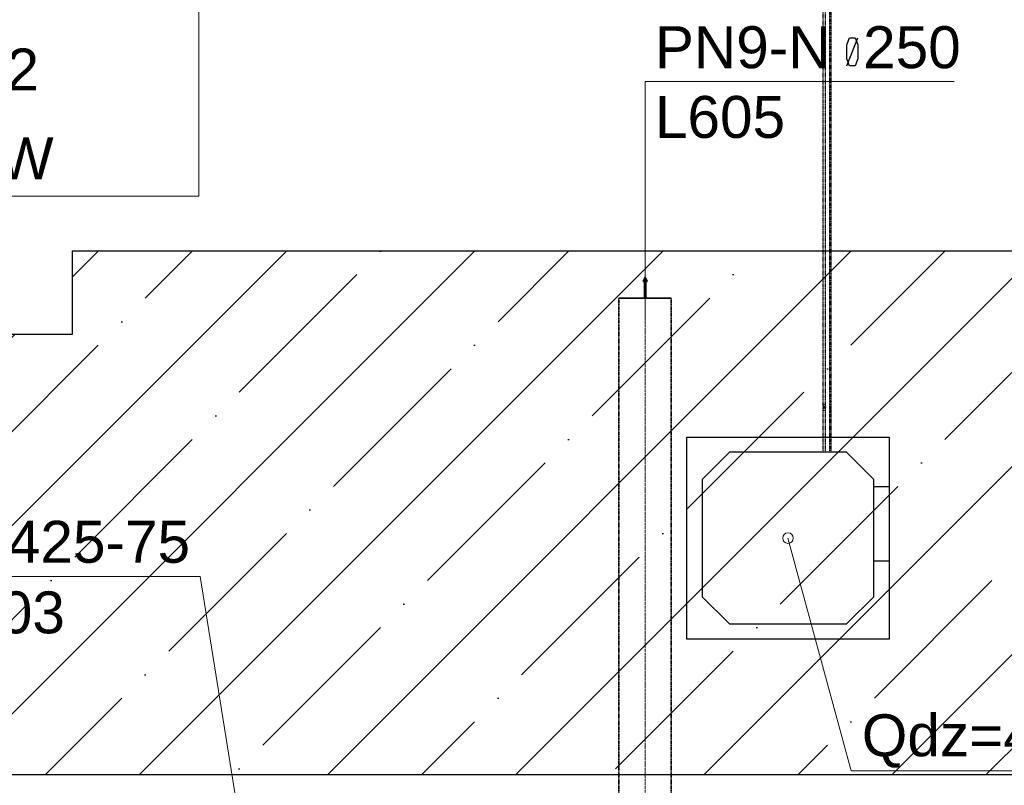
# Model space of a CAD drawing. Header units: millimetres. Extents: x -134161 to 355560, y -27497 to 30328.
# Tile 91 of 95: x 190207 to 194906, y -12609 to -8956. Entities that reach past the tile are written whole.
import ezdxf

# ---------------------------------------------------------------- set-up
doc = ezdxf.new("R2010")
doc.units = ezdxf.units.MM
for name, pattern in [('CenterLine', [17.2, 13, -2, 0.2, -2]), ('HIDDEN', [9.525, 6.35, -3.175]), ('UnderCeiling', [6.7, 4.2, -1, 0.5, -1])]:
    doc.linetypes.add(name, pattern=pattern)
for name, color, linetype in [('0000 RAKSTLAUKUMS - LAYOUT', 7, 'CONTINUOUS'), ('Dz1-Atpakalgaita', 7, 'CONTINUOUS'), ('Dz1-Fenkoils', 7, 'CONTINUOUS'), ('Dz1-Radiators', 7, 'CONTINUOUS'), ('Dz1-Teksts-', 7, 'CONTINUOUS'), ('Dz1-Turpgaita', 7, 'CONTINUOUS'), ('Vent-PN9-N', 7, 'CONTINUOUS'), ('Vent-PN9-N-Teksts-', 7, 'CONTINUOUS')]:
    doc.layers.add(name, color=color, linetype=linetype)
doc.layers.add('AVK-A_uzdevums', color=1, linetype='CONTINUOUS', lineweight=30)
doc.styles.add('Arial', font='arial.ttf', dxfattribs={"height": 187.5})
doc.styles.add('PBL', font='arial.ttf')

# ---------------------------------------------------------------- blocks, each defined once
blk = doc.blocks.new('*U1127')
at = {"layer": 'Vent-PN9-N-Teksts-', "color": 7, "linetype": 'Continuous', "lineweight": 15}
for p, q in [((49316.6, 5071.7, 2200), (47405.1, 5071.7, 2200)), ((49565.6, 3529.9, 2200), (49316.6, 5071.7, 2200))]:
    blk.add_line(p, q, dxfattribs=at)
at = {"layer": 'Vent-PN9-N-Teksts-', "color": 7, "linetype": 'Continuous', "lineweight": 25, "style": 'Arial'}
for s, p in [('RGS-0-425-75', (47452.4, 5136.7, 2200)), ('L303', (48050.1, 4799.9, 2200))]:
    blk.add_text(s, height=200, dxfattribs=at).set_placement(p)
blk = doc.blocks.new('*U1471')
at = {"layer": 'Vent-PN9-N-Teksts-', "color": 7, "linetype": 'Continuous', "lineweight": 25}
for p, q in [((52403.4, 7606.8, 2700), (52416, 7641, 2700)), ((52403.4, 7507.3, 2700), (52455.4, 7639.9, 2700)), ((52416, 7641, 2700), (52442.8, 7641, 2700)), ((52442.8, 7641, 2700), (52455.4, 7606.8, 2700)), ((52403.4, 7540.5, 2700), (52403.4, 7606.8, 2700)), ((52455.4, 7606.8, 2700), (52455.4, 7540.5, 2700)), ((52416, 7507.3, 2700), (52403.4, 7540.5, 2700)), ((52455.4, 7540.5, 2700), (52442.8, 7507.3, 2700)), ((52442.8, 7507.3, 2700), (52416, 7507.3, 2700))]:
    blk.add_line(p, q, dxfattribs=at)
at = {"layer": 'Vent-PN9-N-Teksts-', "color": 7, "linetype": 'Continuous', "lineweight": 15}
for p, q in [((51440.8, 6305.7, 2700), (51440.8, 7431.7, 2700)), ((51440.8, 7431.7, 2700), (52916.3, 7431.7, 2700))]:
    blk.add_line(p, q, dxfattribs=at)
at = {"layer": 'Vent-PN9-N-Teksts-', "color": 7, "linetype": 'Continuous', "lineweight": 25, "style": 'Arial'}
for s, p in [('PN9-N  250', (51487.5, 7495.9, 2700)), ('L605', (51487.5, 7163.3, 2700))]:
    blk.add_text(s, height=200, dxfattribs=at).set_placement(p)
blk = doc.blocks.new('*U1476')
at = {"layer": 'Vent-PN9-N', "color": 1, "linetype": 'Continuous', "lineweight": 35}
for p, q in [((51440.8, 6498.6, 2700), (51431.8, 6478.6, 2700)), ((51449.8, 6478.6, 2700), (51440.8, 6498.6, 2700)), ((51431.8, 6478.6, 2700), (51437.8, 6478.6, 2700)), ((51437.8, 6478.6, 2700), (51437.8, 6398.6, 2700)), ((51443.8, 6398.6, 2700), (51443.8, 6478.6, 2700)), ((51443.8, 6478.6, 2700), (51449.8, 6478.6, 2700)), ((51565.8, 6398.6, 2700), (51315.8, 6398.6, 2700)), ((51437.8, 6398.6, 2700), (51443.8, 6398.6, 2700))]:
    blk.add_line(p, q, dxfattribs=at)
blk = doc.blocks.new('*U1477')
at = {"layer": 'Vent-PN9-N', "color": 1, "linetype": 'UnderCeiling', "lineweight": 35}
for p, q in [((51315.8, 3679.9, 2700), (51315.8, 6398.6, 2700)), ((51565.8, 3679.9, 2700), (51565.8, 6398.6, 2700))]:
    blk.add_line(p, q, dxfattribs=at)
at = {"layer": 'Vent-PN9-N', "color": 7, "linetype": 'CenterLine', "lineweight": 18}
blk.add_line((51440.8, 3679.9, 2700), (51440.8, 6398.6, 2700), dxfattribs=at)
blk = doc.blocks.new('*U1862')
at = {"layer": 'Dz1-Atpakalgaita', "color": 6, "linetype": 'UnderCeiling', "lineweight": 25}
for p, q in [((52291.1, 5893.5, 2800), (52291.1, 8199.8, 2800)), ((52301.1, 5893.5, 2800), (52301.1, 8199.8, 2800))]:
    blk.add_line(p, q, dxfattribs=at)
blk = doc.blocks.new('*U1863')
at = {"layer": 'Dz1-Turpgaita', "color": 4, "linetype": 'UnderCeiling', "lineweight": 25}
for p, q in [((52322.1, 5911.5, 2800), (52322.1, 8173.3, 2800)), ((52328.1, 5911.5, 2800), (52328.1, 8173.3, 2800))]:
    blk.add_line(p, q, dxfattribs=at)
blk = doc.blocks.new('*U1864')
at = {"layer": 'Dz1-Teksts-', "color": 7, "linetype": 'Continuous', "lineweight": 0}
for p, q in [((52122.6, 5254, 2500), (52424.9, 4144.7, 2500)), ((52424.9, 4144.7, 2500), (54163.5, 4144.7, 2500))]:
    blk.add_line(p, q, dxfattribs=at)
at = {"layer": 'Dz1-Teksts-', "color": 7, "linetype": 'Continuous', "lineweight": 0, "extrusion": (0, 0, -1)}
blk.add_circle((-52122.6, 5254, -2500), 25, dxfattribs=at)
at = {"layer": 'Dz1-Teksts-', "color": 7, "linetype": 'Continuous', "lineweight": 0, "style": 'Arial'}
blk.add_text('Qdz=4000 W', height=200, dxfattribs=at).set_placement((52475, 4213.6, 2500))
blk = doc.blocks.new('*U1865')
at = {"layer": 'Dz1-Turpgaita', "color": 4, "linetype": 'UnderCeiling', "lineweight": 25, "extrusion": (0, 1, 0)}
blk.add_ellipse((52325.1, 5911.5, 2800), major_axis=(-3, 0), ratio=1, start_param=0, end_param=3.141593, dxfattribs=at)
at = {"layer": 'Dz1-Turpgaita', "color": 4, "linetype": 'UnderCeiling', "lineweight": 25, "extrusion": (-1, 0, 0)}
for centre in [(52322.1, 5911.5, 2791), (52328.1, 5911.5, 2791)]:
    blk.add_ellipse(centre, major_axis=(0, -6.36, 6.36), ratio=1, start_param=0, end_param=0.785398, dxfattribs=at)
at = {"layer": 'Dz1-Turpgaita', "color": 7, "linetype": 'HIDDEN', "lineweight": -3, "extrusion": (0, -0.707107, -0.707107)}
blk.add_ellipse((52325.1, 5905.1, 2797.4), major_axis=(-3, 0), ratio=1, start_param=0, end_param=3.141593, dxfattribs=at)
at = {"layer": 'Dz1-Turpgaita', "color": 4, "linetype": 'UnderCeiling', "lineweight": 25, "extrusion": (0, -0.707107, -0.707107)}
blk.add_ellipse((52325.1, 5905.1, 2797.4), major_axis=(3, 0), ratio=1, start_param=0, end_param=3.141593, dxfattribs=at)
blk = doc.blocks.new('*U1866')
at = {"layer": 'Dz1-Turpgaita', "color": 4, "linetype": 'UnderCeiling', "lineweight": 25}
for p, q in [((52322.1, 5862.4, 2754.6), (52322.1, 5905.1, 2797.4)), ((52328.1, 5862.4, 2754.6), (52328.1, 5905.1, 2797.4))]:
    blk.add_line(p, q, dxfattribs=at)
blk = doc.blocks.new('*U1867')
at = {"layer": 'Dz1-Atpakalgaita', "color": 6, "linetype": 'UnderCeiling', "lineweight": 25, "extrusion": (0, 1, 0)}
blk.add_ellipse((52296.1, 5893.5, 2800), major_axis=(-5, 0), ratio=1, start_param=0, end_param=3.141593, dxfattribs=at)
at = {"layer": 'Dz1-Atpakalgaita', "color": 6, "linetype": 'UnderCeiling', "lineweight": 25, "extrusion": (-1, 0, 0)}
for centre in [(52291.1, 5893.5, 2785), (52301.1, 5893.5, 2785)]:
    blk.add_ellipse(centre, major_axis=(0, -15), ratio=1, start_param=0, end_param=1.570796, dxfattribs=at)
at = {"layer": 'Dz1-Atpakalgaita', "color": 7, "linetype": 'HIDDEN', "lineweight": -3, "extrusion": (0, 0, -1)}
blk.add_ellipse((52296.1, 5878.5, 2785), major_axis=(-5, 0), ratio=1, start_param=0, end_param=3.141593, dxfattribs=at)
at = {"layer": 'Dz1-Atpakalgaita', "color": 6, "linetype": 'UnderCeiling', "lineweight": 25, "extrusion": (0, 0, -1)}
blk.add_ellipse((52296.1, 5878.5, 2785), major_axis=(5, 0), ratio=1, start_param=0, end_param=3.141593, dxfattribs=at)
blk = doc.blocks.new('*U1868')
at = {"layer": 'Dz1-Atpakalgaita', "color": 7, "linetype": 'Continuous', "lineweight": -3}
blk.add_line((52296.1, 5878.5, 2744.5), (52296.1, 5878.5, 2743.5), dxfattribs=at)
blk = doc.blocks.new('*U1869')
at = {"layer": 'Dz1-Turpgaita', "color": 7, "linetype": 'HIDDEN', "lineweight": -3, "extrusion": (0, 0.707107, 0.707107)}
blk.add_ellipse((52325.1, 5862.4, 2754.6), major_axis=(3, 0), ratio=1, start_param=0, end_param=3.141593, dxfattribs=at)
at = {"layer": 'Dz1-Turpgaita', "color": 4, "linetype": 'UnderCeiling', "lineweight": 25, "extrusion": (0, 0.707107, 0.707107)}
blk.add_ellipse((52325.1, 5862.4, 2754.6), major_axis=(-3, 0), ratio=1, start_param=0, end_param=3.141593, dxfattribs=at)
at = {"layer": 'Dz1-Turpgaita', "color": 4, "linetype": 'UnderCeiling', "lineweight": 25, "extrusion": (1, 0, 0)}
for centre in [(52322.1, 5856, 2761), (52328.1, 5856, 2761)]:
    blk.add_ellipse(centre, major_axis=(0, 0, -9), ratio=1, start_param=0, end_param=0.785398, dxfattribs=at)
at = {"layer": 'Dz1-Turpgaita', "color": 4, "linetype": 'UnderCeiling', "lineweight": 25, "extrusion": (0, -1, 0)}
blk.add_ellipse((52325.1, 5856, 2752), major_axis=(3, 0), ratio=1, start_param=0, end_param=3.141593, dxfattribs=at)
blk = doc.blocks.new('*U1870')
at = {"layer": 'Dz1-Turpgaita', "color": 4, "linetype": 'UnderCeiling', "lineweight": 25}
for p, q in [((52322.1, 5663.5, 2752), (52322.1, 5856, 2752)), ((52328.1, 5663.5, 2752), (52328.1, 5856, 2752))]:
    blk.add_line(p, q, dxfattribs=at)
blk = doc.blocks.new('*U1871')
at = {"layer": 'Dz1-Atpakalgaita', "color": 6, "linetype": 'UnderCeiling', "lineweight": 25, "extrusion": (1, 0, 0)}
for centre in [(52291.1, 5863.5, 2704), (52301.1, 5863.5, 2704)]:
    blk.add_ellipse(centre, major_axis=(0, 0, -15), ratio=1, start_param=0, end_param=1.570796, dxfattribs=at)
at = {"layer": 'Dz1-Atpakalgaita', "color": 6, "linetype": 'UnderCeiling', "lineweight": 25, "extrusion": (0, -1, 0)}
blk.add_ellipse((52296.1, 5863.5, 2689), major_axis=(5, 0), ratio=1, start_param=0, end_param=3.141593, dxfattribs=at)
blk = doc.blocks.new('*U1872')
at = {"layer": 'Dz1-Atpakalgaita', "color": 6, "linetype": 'UnderCeiling', "lineweight": 25}
for p, q in [((52291.1, 5663.5, 2689), (52291.1, 5863.5, 2689)), ((52301.1, 5663.5, 2689), (52301.1, 5863.5, 2689))]:
    blk.add_line(p, q, dxfattribs=at)
blk = doc.blocks.new('*U1873')
at = {"layer": 'Dz1-Radiators', "color": 7, "linetype": 'Continuous', "lineweight": -3}
blk.add_line((52325.1, 5663.5, 2752), (52325.1, 5663.5, 2751), dxfattribs=at)
blk = doc.blocks.new('*U1874')
at = {"layer": 'Dz1-Fenkoils', "color": 7, "linetype": 'HIDDEN', "lineweight": -3}
for p, q in [((51640.1, 5736.5, 2441), (51640.1, 5736.5, 2500)), ((52605.1, 5736.5, 2441), (52605.1, 5736.5, 2500)), ((51843.3, 5663.5, 2829), (51843.3, 5663.5, 2500)), ((52402, 5663.5, 2829), (52402, 5663.5, 2500)), ((51713.1, 5533.4, 2829), (51713.1, 5533.4, 2500)), ((52532.1, 5533.4, 2829), (52532.1, 5533.4, 2500)), ((52605.1, 5498.5, 2500), (52605.1, 5144.5, 2500)), ((52607.1, 5498.5, 2815), (52607.1, 5498.5, 2595)), ((52607.1, 5144.5, 2595), (52607.1, 5144.5, 2815)), ((51713.1, 4974.6, 2829), (51713.1, 4974.6, 2500)), ((52532.1, 4974.6, 2829), (52532.1, 4974.6, 2500)), ((51843.3, 4844.5, 2829), (51843.3, 4844.5, 2500)), ((52402, 4844.5, 2829), (52402, 4844.5, 2500)), ((51640.1, 4771.5, 2441), (51640.1, 4771.5, 2500)), ((52605.1, 4771.5, 2441), (52605.1, 4771.5, 2500))]:
    blk.add_line(p, q, dxfattribs=at)
at = {"layer": 'Dz1-Fenkoils', "color": 7, "linetype": 'Continuous', "lineweight": -3}
for p, q in [((51640.1, 4771.5, 2500), (51640.1, 5736.5, 2500)), ((51640.1, 5736.5, 2500), (52605.1, 5736.5, 2500)), ((52605.1, 5736.5, 2500), (52605.1, 5498.5, 2500)), ((51843.3, 5663.5, 2829), (51713.1, 5533.4, 2829)), ((52402, 5663.5, 2829), (51843.3, 5663.5, 2829)), ((52532.1, 5533.4, 2829), (52402, 5663.5, 2829)), ((51713.1, 5533.4, 2829), (51713.1, 4974.6, 2829)), ((52532.1, 4974.6, 2829), (52532.1, 5533.4, 2829)), ((52607.1, 5498.5, 2815), (52532.1, 5498.5, 2815)), ((52607.1, 5144.5, 2815), (52607.1, 5498.5, 2815)), ((52607.1, 5144.5, 2815), (52532.1, 5144.5, 2815)), ((52605.1, 5144.5, 2500), (52605.1, 4771.5, 2500)), ((51713.1, 4974.6, 2829), (51843.3, 4844.5, 2829)), ((52402, 4844.5, 2829), (52532.1, 4974.6, 2829)), ((51843.3, 4844.5, 2829), (52402, 4844.5, 2829)), ((52605.1, 4771.5, 2500), (51640.1, 4771.5, 2500))]:
    blk.add_line(p, q, dxfattribs=at)
blk = doc.blocks.new('*U2105')
at = {"layer": 'AVK-A_uzdevums', "color": 7, "linetype": 'Continuous', "lineweight": 18}
for p, q in [((46504.7, 6884.6), (46504.7, 9000.9)), ((46504.7, 9000.9), (49310.4, 9000.9)), ((49310.4, 9000.9), (49310.4, 6884.6)), ((46504.7, 5251.2), (46504.7, 6884.6)), ((49310.4, 6884.6), (46504.7, 6884.6))]:
    blk.add_line(p, q, dxfattribs=at)
at = {"layer": 'AVK-A_uzdevums', "color": 7, "linetype": 'Continuous', "lineweight": 18, "extrusion": (0, 0, -1)}
blk.add_circle((-46504.7, 5251.2), 50, dxfattribs=at)
at = {"layer": 'AVK-A_uzdevums', "color": 7, "linetype": 'Continuous', "lineweight": 25, "style": 'Arial'}
for s, p in [('Esošo apkure atslēgt!', (46564.1, 8659.3)), ('Zem grīdas apsilde', (46719.6, 7812.8)), ('S=49.6m2', (47266.9, 7389.6)), ('Qa=2976W', (47197, 6966.3))]:
    blk.add_text(s, height=200, dxfattribs=at).set_placement(p)

msp = doc.modelspace()

# ---------------------------------------------------------------- hatches: boundary and pattern name
at = {"layer": 'AVK-A_uzdevums'}
h = msp.add_hatch(dxfattribs=at)
h.set_pattern_fill('ANSI35', color=256, scale=100)
h.set_pattern_definition([(45, (141751.17, -16683.6), (-449.013, 449.013), []), (45, (142200.2, -16683.6), (-449.013, 449.013), [793.75, -158.75, 0, -158.75])])
h.paths.add_polyline_path([(178482.4, -10425.4), (179011.5, -10425.4), (179011.5, -10058.6), (183368.3, -10058.6), (183368.3, -10379.5), (185029.9, -10379.5), (185029.9, -10157.3), (190057, -10157.3), (190057, -10457.1), (190459.2, -10457.1), (190459.2, -10058.6), (195867.3, -10058.6), (195867.3, -10457.1), (196269.4, -10457.1), (196269.4, -10058.6), (198947, -10058.6), (198947, -12558.6), (178482.4, -12558.6)])

# ---------------------------------------------------------------- linework, layer by layer
msp.add_lwpolyline([(178482.4, -10425.4), (179011.5, -10425.4), (179011.5, -10058.6), (183368.3, -10058.6), (183368.3, -10379.5), (185029.9, -10379.5), (185029.9, -10157.3), (190057, -10157.3), (190057, -10457.1), (190459.2, -10457.1), (190459.2, -10058.6), (195867.3, -10058.6), (195867.3, -10457.1), (196269.4, -10457.1), (196269.4, -10058.6), (198947, -10058.6), (198947, -12558.6), (178482.4, -12558.6)], close=True, dxfattribs=at)

# ---------------------------------------------------------------- block references
msp.add_blockref('*U2105', (141751.2, -16683.6), dxfattribs=at)
at = {"layer": 'Dz1-Atpakalgaita'}
for name in ['*U1862', '*U1867', '*U1871', '*U1868', '*U1872']:
    msp.add_blockref(name, (141751.2, -16683.6), dxfattribs=at)
at = {"layer": 'Dz1-Fenkoils'}
msp.add_blockref('*U1874', (141751.2, -16683.6), dxfattribs=at)
at = {"layer": 'Dz1-Radiators'}
msp.add_blockref('*U1873', (141751.2, -16683.6), dxfattribs=at)
at = {"layer": 'Dz1-Teksts-'}
msp.add_blockref('*U1864', (141751.2, -16683.6), dxfattribs=at)
at = {"layer": 'Dz1-Turpgaita'}
for name in ['*U1863', '*U1865', '*U1866', '*U1869', '*U1870']:
    msp.add_blockref(name, (141751.2, -16683.6), dxfattribs=at)
at = {"layer": 'Vent-PN9-N'}
for name in ['*U1476', '*U1477']:
    msp.add_blockref(name, (141751.2, -16683.6), dxfattribs=at)
at = {"layer": 'Vent-PN9-N-Teksts-'}
for name in ['*U1471', '*U1127']:
    msp.add_blockref(name, (141751.2, -16683.6), dxfattribs=at)

# ---------------------------------------------------------------- texts
at = {"layer": '0000 RAKSTLAUKUMS - LAYOUT', "insert": (626.6, -5594.9), "char_height": 230, "width": 7851.016, "attachment_point": 1, "style": 'PBL'}
msp.add_mtext('{\\fArial|b0|i0|c186|p34;Piezīmes:\\P\\pi-690,l920,t920;1.^IVisi izmēri doti milimetros (mm), bet augstuma atzīmes metros (m).\\P2.^ISkatīt kopā ar inventerizācijas lietu kad.apz. \\fArial|b0|i1|c186|p34;01001190285002\\fArial|b0|i0|c186|p34; veiktu \\fArial|b0|i1|c186|p34;27.05.2021}.', dxfattribs=at)

doc.saveas('drawing.dxf')
